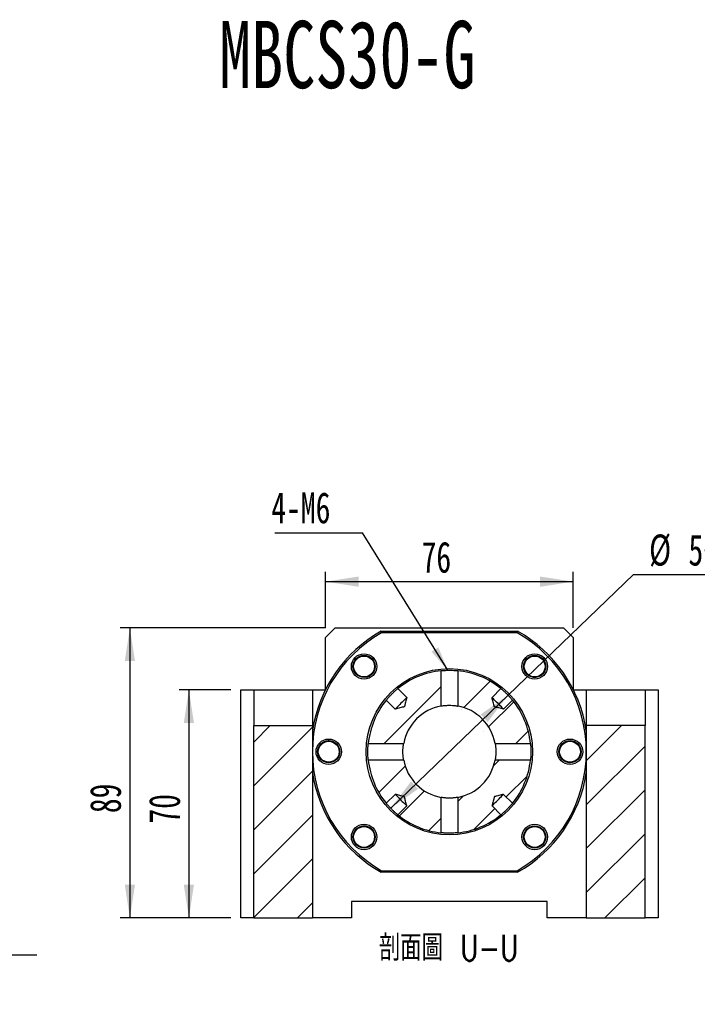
# Model space of a CAD drawing. Header units: millimetres. Extents: x 22 to 280, y 8 to 200.
# Tile 3 of 5: x 102 to 172, y 100 to 200. Entities that reach past the tile are written whole.
import ezdxf

# ---------------------------------------------------------------- set-up
doc = ezdxf.new("R2010")
doc.units = ezdxf.units.MM
doc.layers.add('圖層0', color=7, linetype='Continuous')
doc.styles.add('SLDTEXTSTYLE0', font='TXT', dxfattribs={"width": 0.7})
doc.styles.add('SLDTEXTSTYLE1', font='TXT', dxfattribs={"width": 0.7, "bigfont": 'bigfont'})
doc.styles.add('SLDTEXTSTYLE4', font='TXT', dxfattribs={"width": 0.75, "bigfont": 'bigfont'})
doc.dimstyles.new('SLDDIMSTYLE2', dxfattribs={"dimtxt": 0.18, "dimasz": 2.5, "dimexe": 0, "dimexo": 0.0625, "dimgap": 0, "dimtad": 0, "dimtih": 1, "dimtoh": 1, "dimdec": 0, "dimrnd": 1e-09, "dimzin": 0, "dimdsep": 46, "dimtxsty": 'Standard', "dimsah": 1, "dimcen": 0.09, "dimadec": 0, "dimazin": 0, "dimtfac": 2.5, "dimtdec": 0, "dimtofl": 0, "dimtmove": 0, "dimatfit": 3, "dimfxl": 1, "dimfrac": 2, "dimtolj": 1, "dimtzin": 0, "dimarcsym": 0})
doc.dimstyles.new('SLDDIMSTYLE3', dxfattribs={"dimtxt": 3.389974, "dimasz": 2.5, "dimexe": 0, "dimexo": 0.0625, "dimgap": 0.847493, "dimtad": 1, "dimlfac": 3, "dimrnd": 1e-09, "dimzin": 12, "dimdsep": 46, "dimtxsty": 'SLDTEXTSTYLE0', "dimsah": 1, "dimcen": 0.09, "dimadec": 0, "dimazin": 3, "dimtfac": 1, "dimtofl": 0, "dimtmove": 0, "dimatfit": 3, "dimfxl": 1, "dimfrac": 2, "dimtolj": 1, "dimtzin": 12, "dimarcsym": 0})
doc.dimstyles.new('SLDDIMSTYLE4', dxfattribs={"dimtxt": 3.389974, "dimasz": 2.5, "dimexe": 0, "dimexo": 0.0625, "dimgap": 0.847493, "dimtad": 0, "dimtih": 1, "dimtoh": 1, "dimlfac": 3, "dimrnd": 1e-09, "dimzin": 12, "dimdsep": 46, "dimtxsty": 'SLDTEXTSTYLE0', "dimsah": 1, "dimcen": 0, "dimadec": 0, "dimazin": 3, "dimtfac": 1, "dimtofl": 0, "dimtmove": 0, "dimatfit": 3, "dimfxl": 1, "dimfrac": 2, "dimtolj": 1, "dimtzin": 12, "dimarcsym": 0})
doc.dimstyles.new('SLDDIMSTYLE5', dxfattribs={"dimtxt": 3.389974, "dimasz": 2.5, "dimexe": 0, "dimexo": 0.0625, "dimgap": 0.847493, "dimtad": 0, "dimtih": 1, "dimtoh": 1, "dimlfac": 3, "dimrnd": 1e-09, "dimzin": 12, "dimdsep": 46, "dimtxsty": 'SLDTEXTSTYLE0', "dimsah": 1, "dimcen": 0, "dimadec": 0, "dimazin": 3, "dimtfac": 1, "dimtmove": 0, "dimatfit": 3, "dimfxl": 1, "dimfrac": 2, "dimtolj": 1, "dimtzin": 12, "dimarcsym": 0})

# ---------------------------------------------------------------- blocks, each defined once
blk = doc.blocks.new('SW_SYMBOL_HOLE_SPOT')
at = {"layer": '圖層0', "color": 0}
for p, q in [((0, 875), (0, 75)), ((1600, 75), (1600, 875)), ((0, 75), (1600, 75))]:
    blk.add_line(p, q, dxfattribs=at)
blk = doc.blocks.new('_D_5')
at = {"layer": '圖層0'}
for p, q in [((74.37, 136.51), (74.37, 104.62)), ((74.37, 104.62), (104.21, 104.62))]:
    blk.add_line(p, q, dxfattribs=at)
blk.add_solid([(74.37, 136.51), (73.85, 133.12), (74.9, 133.12)], dxfattribs=at)
at = {"layer": '圖層0', "xscale": 0.003964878, "yscale": 0.003964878, "zscale": 0.003964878}
blk.add_blockref('SW_SYMBOL_HOLE_SPOT', (84.5, 105.01), dxfattribs=at)
at = {"layer": '圖層0', "char_height": 3.175, "attachment_point": 1}
for s, insert, style in [('4-', (75.96, 112.95), 'SLDTEXTSTYLE0'), ('%%c', (79.28, 112.95), 'SLDTEXTSTYLE0'), ('14\\M+18AAE\\M+19153\\M+18AD1\\M+190FA', (83.3, 112.95), 'SLDTEXTSTYLE1'), ('20', (91.7, 108.71), 'SLDTEXTSTYLE0')]:
    blk.add_mtext(s, dxfattribs=dict(at, insert=insert, style=style))
blk = doc.blocks.new('_D_8')
at = {"layer": '圖層0', "color": 7}
for p, q in [((124.07, 131.74), (118.77, 131.74)), ((119.77, 131.74), (119.77, 108.41)), ((124.07, 108.41), (118.77, 108.41))]:
    blk.add_line(p, q, dxfattribs=at)
for points in [[(119.77, 131.74), (119.25, 128.35), (120.29, 128.35)], [(119.77, 108.41), (120.29, 111.8), (119.25, 111.8)]]:
    blk.add_solid(points, dxfattribs=at)
at = {"layer": '圖層0', "color": 7, "insert": (115.68, 118.06), "char_height": 3.175, "attachment_point": 1, "rotation": 90, "style": 'SLDTEXTSTYLE0'}
blk.add_mtext('70', dxfattribs=at)
blk = doc.blocks.new('_D_9')
at = {"layer": '圖層0', "color": 7}
for p, q in [((133.73, 138.08), (112.74, 138.08)), ((113.74, 138.08), (113.74, 108.41)), ((124.07, 108.41), (112.74, 108.41))]:
    blk.add_line(p, q, dxfattribs=at)
for points in [[(113.74, 138.08), (113.22, 134.69), (114.26, 134.69)], [(113.74, 108.41), (114.26, 111.8), (113.22, 111.8)]]:
    blk.add_solid(points, dxfattribs=at)
at = {"layer": '圖層0', "color": 7, "insert": (109.65, 119.13), "char_height": 3.175, "attachment_point": 1, "rotation": 90, "style": 'SLDTEXTSTYLE0'}
blk.add_mtext('89', dxfattribs=at)
blk = doc.blocks.new('_D_10')
at = {"layer": '圖層0', "color": 7}
for p, q in [((133.73, 138.08), (133.73, 143.81)), ((159.07, 138.08), (159.07, 143.81)), ((133.73, 142.81), (159.07, 142.81))]:
    blk.add_line(p, q, dxfattribs=at)
for points in [[(133.73, 142.81), (137.12, 142.28), (137.12, 143.33)], [(159.07, 142.81), (155.68, 143.33), (155.68, 142.28)]]:
    blk.add_solid(points, dxfattribs=at)
at = {"layer": '圖層0', "color": 7, "insert": (143.56, 146.9), "char_height": 3.175, "attachment_point": 1, "style": 'SLDTEXTSTYLE0'}
blk.add_mtext('76', dxfattribs=at)
blk = doc.blocks.new('_D_11')
at = {"layer": '圖層0', "color": 7}
for p, q in [((152.4, 131.19), (165.23, 143.54)), ((165.23, 143.54), (174.82, 143.54)), ((140.4, 119.63), (152.4, 131.19))]:
    blk.add_line(p, q, dxfattribs=at)
for points in [[(152.4, 131.19), (149.6, 129.22), (150.32, 128.46)], [(140.4, 119.63), (143.2, 121.61), (142.48, 122.36)]]:
    blk.add_solid(points, dxfattribs=at)
at = {"layer": '圖層0', "color": 7, "char_height": 3.175, "attachment_point": 1, "style": 'SLDTEXTSTYLE0'}
for s, insert in [('%%c', (166.82, 147.63)), ('50', (170.84, 147.63))]:
    blk.add_mtext(s, dxfattribs=dict(at, insert=insert))
blk = doc.blocks.new('SW_NOTE_1')
at = {"layer": '圖層0', "color": 0}
blk.add_line((-8.96, 0), (0, 0), dxfattribs=at)
at = {"layer": '圖層0', "color": 0, "insert": (-9.34, 4.14), "char_height": 3.175, "attachment_point": 1, "style": 'SLDTEXTSTYLE0'}
blk.add_mtext('4-M6', dxfattribs=at)

msp = doc.modelspace()

# ---------------------------------------------------------------- hatches: boundary and pattern name
at = {"layer": '圖層0', "linetype": 'Continuous', "lineweight": 18}
h = msp.add_hatch(dxfattribs=at)
h.set_pattern_fill('ANSI31', color=256, style=0)
edge = h.paths.add_edge_path(flags=0)
edge.add_line((141.1271, 131.8637), (142.0404, 130.9504))
edge.add_spline(control_points=[(142.0404, 130.9504), (141.9629, 130.6396), (141.982, 130.2843), (141.8015, 130.0196), (141.7995, 130.0168), (141.7971, 130.0142), (141.7943, 130.0121), (141.7899, 130.0088), (141.7849, 130.0066), (141.7798, 130.0046), (141.7555, 129.9952), (141.7299, 129.9896), (141.7047, 129.9831), (141.6042, 129.9571), (141.5034, 129.9322), (141.4027, 129.9071), (141.2225, 129.862), (141.0424, 129.8171), (140.8622, 129.7722)], knot_values=[0.00172318, 0.00172318, 0.00172318, 0.00172318, 0.00460598, 0.00460598, 0.00460598, 0.00463586, 0.00463586, 0.00463586, 0.0046824, 0.0046824, 0.0046824, 0.00490523, 0.00490523, 0.00490523, 0.0057928, 0.0057928, 0.0057928, 0.00738073, 0.00738073, 0.00738073, 0.00738073], weights=[1, 1, 1, 1, 1, 1, 1, 1, 1, 1, 1, 1, 1, 1, 1, 1, 1, 1, 1], degree=3, periodic=0)
edge.add_line((140.8622, 129.7722), (139.9489, 130.6855))
edge.add_arc((146.4011, 125.4115), 8.3333, 140.737796, 174.146997)
edge.add_line((138.1112, 126.2613), (141.7277, 126.2613))
edge.add_arc((146.4011, 125.4115), 4.75, 100.306062, 169.693938, ccw=False)
edge.add_line((145.5513, 130.0849), (145.5513, 133.7014))
edge.add_arc((146.4011, 125.4115), 8.3333, 95.853003, 129.262204)
h = msp.add_hatch(dxfattribs=at)
h.set_pattern_fill('ANSI31', color=256, style=0)
edge = h.paths.add_edge_path(flags=0)
edge.add_line((152.8532, 130.6855), (151.9399, 129.7722))
edge.add_spline(control_points=[(151.9399, 129.7722), (151.8822, 129.7866), (151.8245, 129.801), (151.7668, 129.8154), (151.6428, 129.8463), (151.5187, 129.8773), (151.3947, 129.9083), (151.3305, 129.9243), (151.2664, 129.9403), (151.2023, 129.9565), (151.1691, 129.9648), (151.1359, 129.9732), (151.1028, 129.9817), (151.0856, 129.9862), (151.0683, 129.9906), (151.0512, 129.9955), (151.0421, 129.998), (151.0331, 130.0006), (151.0242, 130.0039), (151.0193, 130.0057), (151.0144, 130.0077), (151.01, 130.0106), (151.0068, 130.0126), (151.0039, 130.0153), (151.0016, 130.0183), (150.9982, 130.0228), (150.9959, 130.0281), (150.9939, 130.0333), (150.9845, 130.0581), (150.9788, 130.0841), (150.9721, 130.1098), (150.9457, 130.2121), (150.9204, 130.3147), (150.8948, 130.4173), (150.8503, 130.595), (150.806, 130.7727), (150.7617, 130.9504)], knot_values=[0.00166299, 0.00166299, 0.00166299, 0.00166299, 0.00219827, 0.00219827, 0.00219827, 0.00334891, 0.00334891, 0.00334891, 0.00394385, 0.00394385, 0.00394385, 0.00425184, 0.00425184, 0.00425184, 0.00441202, 0.00441202, 0.00441202, 0.00449679, 0.00449679, 0.00449679, 0.00454408, 0.00454408, 0.00454408, 0.00457886, 0.00457886, 0.00457886, 0.00462949, 0.00462949, 0.00462949, 0.00486928, 0.00486928, 0.00486928, 0.00582463, 0.00582463, 0.00582463, 0.00748028, 0.00748028, 0.00748028, 0.00748028], weights=[1, 1, 1, 1, 1, 1, 1, 1, 1, 1, 1, 1, 1, 1, 1, 1, 1, 1, 1, 1, 1, 1, 1, 1, 1, 1, 1, 1, 1, 1, 1, 1, 1, 1, 1, 1, 1], degree=3, periodic=0)
edge.add_line((150.7617, 130.9504), (151.675, 131.8637))
edge.add_arc((146.4011, 125.4115), 8.3333, 50.737796, 84.146997)
edge.add_line((147.2509, 133.7014), (147.2509, 130.0849))
edge.add_arc((146.4011, 125.4115), 4.75, 10.306062, 79.693938, ccw=False)
edge.add_line((151.0744, 126.2613), (154.6909, 126.2613))
edge.add_arc((146.4011, 125.4115), 8.3333, 5.853003, 39.262204)
h = msp.add_hatch(dxfattribs=at)
h.set_pattern_fill('ANSI31', color=256, style=0)
h.paths.add_polyline_path([(126.4011, 128.0782), (126.4011, 108.4115), (132.4011, 108.4115), (132.4011, 128.0782)], flags=0)
h = msp.add_hatch(dxfattribs=at)
h.set_pattern_fill('ANSI31', color=256, style=0)
h.paths.add_polyline_path([(166.4011, 128.0782), (160.4011, 128.0782), (160.4011, 108.4115), (166.4011, 108.4115)], flags=0)
h = msp.add_hatch(dxfattribs=at)
h.set_pattern_fill('ANSI31', color=256, style=0)
edge = h.paths.add_edge_path(flags=0)
edge.add_spline(control_points=[(140.8622, 121.0509), (141.0399, 121.0066), (141.2176, 120.9623), (141.3953, 120.9178), (141.4979, 120.8922), (141.6005, 120.8669), (141.7028, 120.8405), (141.7285, 120.8338), (141.7545, 120.8281), (141.7793, 120.8187), (141.7845, 120.8167), (141.7898, 120.8144), (141.7943, 120.811), (141.7973, 120.8087), (141.8, 120.8058), (141.802, 120.8026), (141.8049, 120.7982), (141.8069, 120.7933), (141.8087, 120.7884), (141.812, 120.7795), (141.8146, 120.7705), (141.8171, 120.7614), (141.822, 120.7443), (141.8264, 120.727), (141.8309, 120.7098), (141.8394, 120.6767), (141.8478, 120.6435), (141.8561, 120.6103), (141.8723, 120.5462), (141.8883, 120.4821), (141.9043, 120.4179), (141.9353, 120.2939), (141.9663, 120.1698), (141.9972, 120.0458), (142.0116, 119.9881), (142.026, 119.9304), (142.0404, 119.8727)], knot_values=[0.00215624, 0.00215624, 0.00215624, 0.00215624, 0.00380471, 0.00380471, 0.00380471, 0.0047559, 0.0047559, 0.0047559, 0.00499466, 0.00499466, 0.00499466, 0.00504506, 0.00504506, 0.00504506, 0.00507969, 0.00507969, 0.00507969, 0.00512678, 0.00512678, 0.00512678, 0.00521118, 0.00521118, 0.00521118, 0.00537067, 0.00537067, 0.00537067, 0.00567732, 0.00567732, 0.00567732, 0.00626967, 0.00626967, 0.00626967, 0.00741532, 0.00741532, 0.00741532, 0.00794828, 0.00794828, 0.00794828, 0.00794828], weights=[1, 1, 1, 1, 1, 1, 1, 1, 1, 1, 1, 1, 1, 1, 1, 1, 1, 1, 1, 1, 1, 1, 1, 1, 1, 1, 1, 1, 1, 1, 1, 1, 1, 1, 1, 1, 1], degree=3, periodic=0)
edge.add_line((142.0404, 119.8727), (141.1271, 118.9594))
edge.add_arc((146.4011, 125.4115), 8.3333, 230.737796, 264.146997)
edge.add_line((145.5513, 117.1217), (145.5513, 120.7382))
edge.add_arc((146.4011, 125.4115), 4.75, 190.306062, 259.693938, ccw=False)
edge.add_line((141.7277, 124.5617), (138.1112, 124.5617))
edge.add_arc((146.4011, 125.4115), 8.3333, 185.853003, 219.262204)
edge.add_line((139.9489, 120.1376), (140.8622, 121.0509))
h = msp.add_hatch(dxfattribs=at)
h.set_pattern_fill('ANSI31', color=256, style=0)
edge = h.paths.add_edge_path(flags=0)
edge.add_arc((146.4011, 125.4115), 8.3333, 275.853003, 309.262204)
edge.add_line((151.675, 118.9594), (150.7617, 119.8727))
edge.add_spline(control_points=[(150.7617, 119.8727), (150.806, 120.0504), (150.8503, 120.2281), (150.8948, 120.4058), (150.9204, 120.5083), (150.9457, 120.611), (150.9721, 120.7133), (150.9788, 120.739), (150.9845, 120.765), (150.9939, 120.7898), (150.9959, 120.795), (150.9982, 120.8003), (151.0016, 120.8047), (151.0039, 120.8078), (151.0068, 120.8105), (151.01, 120.8125), (151.0144, 120.8154), (151.0193, 120.8174), (151.0242, 120.8192), (151.0331, 120.8225), (151.0421, 120.8251), (151.0512, 120.8276), (151.0683, 120.8325), (151.0856, 120.8369), (151.1028, 120.8414), (151.1359, 120.8499), (151.1691, 120.8583), (151.2023, 120.8666), (151.2664, 120.8828), (151.3305, 120.8988), (151.3947, 120.9148), (151.5187, 120.9458), (151.6428, 120.9768), (151.7668, 121.0077), (151.8245, 121.0221), (151.8822, 121.0365), (151.9399, 121.0509)], knot_values=[0.00215624, 0.00215624, 0.00215624, 0.00215624, 0.00380471, 0.00380471, 0.00380471, 0.0047559, 0.0047559, 0.0047559, 0.00499466, 0.00499466, 0.00499466, 0.00504506, 0.00504506, 0.00504506, 0.00507969, 0.00507969, 0.00507969, 0.00512678, 0.00512678, 0.00512678, 0.00521118, 0.00521118, 0.00521118, 0.00537067, 0.00537067, 0.00537067, 0.00567732, 0.00567732, 0.00567732, 0.00626967, 0.00626967, 0.00626967, 0.00741532, 0.00741532, 0.00741532, 0.00794828, 0.00794828, 0.00794828, 0.00794828], weights=[1, 1, 1, 1, 1, 1, 1, 1, 1, 1, 1, 1, 1, 1, 1, 1, 1, 1, 1, 1, 1, 1, 1, 1, 1, 1, 1, 1, 1, 1, 1, 1, 1, 1, 1, 1, 1], degree=3, periodic=0)
edge.add_line((151.9399, 121.0509), (152.8532, 120.1376))
edge.add_arc((146.4011, 125.4115), 8.3333, 320.737796, 354.146997)
edge.add_line((154.6909, 124.5617), (151.0744, 124.5617))
edge.add_arc((146.4011, 125.4115), 4.75, 280.306062, 349.693938, ccw=False)
edge.add_line((147.2509, 120.7382), (147.2509, 117.1217))

# ---------------------------------------------------------------- linework, layer by layer
at = {"color": 7, "linetype": 'Continuous', "lineweight": 25}
for p, q in [((134.7344, 138.0782), (133.7344, 137.0782)), ((134.7344, 138.0782), (158.0677, 138.0782)), ((159.0677, 137.0782), (158.0677, 138.0782)), ((133.7344, 131.7558), (133.7344, 137.0782)), ((139.4309, 137.7449), (153.3712, 137.7449)), ((153.3273, 137.5782), (139.4749, 137.5782)), ((159.0677, 137.0782), (159.0677, 131.7558)), ((138.4266, 134.951), (138.5659, 134.817)), ((145.5513, 130.0849), (145.5513, 133.7014)), ((147.2509, 133.7014), (147.2509, 130.0849)), ((155.9405, 133.386), (155.7778, 133.2167)), ((125.0677, 108.4115), (125.0677, 131.7449)), ((125.0677, 131.7449), (126.4011, 131.7449)), ((126.4011, 131.7449), (132.4011, 131.7449)), ((126.4011, 131.7449), (126.4011, 128.0782)), ((132.4011, 131.7449), (132.4011, 128.0782)), ((132.4011, 131.7449), (133.7289, 131.7449)), ((141.1271, 131.8637), (142.0404, 130.9504)), ((150.7617, 130.9504), (151.675, 131.8637)), ((159.0732, 131.7449), (160.4011, 131.7449)), ((160.4011, 131.7449), (166.4011, 131.7449)), ((160.4011, 131.7449), (160.4011, 128.0782)), ((166.4011, 131.7449), (166.4011, 128.0782)), ((166.4011, 131.7449), (167.7344, 131.7449)), ((167.7344, 131.7449), (167.7344, 108.4115)), ((140.8622, 129.7722), (139.9489, 130.6855)), ((152.8532, 130.6855), (151.9399, 129.7722)), ((126.4011, 128.0782), (132.4011, 128.0782)), ((126.4011, 108.4115), (126.4011, 128.0782)), ((132.4011, 128.0782), (132.4011, 108.4115)), ((160.4011, 128.0782), (160.4011, 108.4115)), ((166.4011, 128.0782), (160.4011, 128.0782)), ((166.4011, 108.4115), (166.4011, 128.0782)), ((134.0168, 126.5182), (134.1675, 126.5211)), ((138.1112, 126.2613), (141.7277, 126.2613)), ((151.0744, 126.2613), (154.6909, 126.2613)), ((141.7277, 124.5617), (138.1112, 124.5617)), ((154.6909, 124.5617), (151.0744, 124.5617)), ((158.7853, 124.3049), (158.5718, 124.3007)), ((139.9489, 120.1376), (140.8622, 121.0509)), ((151.9399, 121.0509), (152.8532, 120.1376)), ((142.0404, 119.8727), (141.1271, 118.9594)), ((145.5513, 117.1217), (145.5513, 120.7382)), ((147.2509, 120.7382), (147.2509, 117.1217)), ((151.675, 118.9594), (150.7617, 119.8727)), ((136.8616, 117.4371), (136.9662, 117.5459)), ((154.3755, 115.8721), (154.2362, 116.006)), ((153.3712, 113.0782), (139.4309, 113.0782)), ((139.4749, 113.2449), (153.3273, 113.2449)), ((156.4011, 110.0782), (136.4011, 110.0782)), ((136.4011, 110.0782), (136.4011, 108.4115)), ((156.4011, 108.4115), (156.4011, 110.0782)), ((126.4011, 108.4115), (125.0677, 108.4115)), ((126.4011, 108.4115), (132.4011, 108.4115)), ((136.4011, 108.4115), (132.4011, 108.4115)), ((160.4011, 108.4115), (156.4011, 108.4115)), ((160.4011, 108.4115), (166.4011, 108.4115)), ((167.7344, 108.4115), (166.4011, 108.4115))]:
    msp.add_line(p, q, dxfattribs=at)
at = {"color": 7, "linetype": 'Continuous', "lineweight": 25, "flags": 128}
for points in [[(142.0404, 130.9504), (142.0232, 130.9332), (141.9782, 130.8881), (141.9074, 130.8174), (141.8144, 130.7244), (141.7037, 130.6136), (141.5806, 130.4906), (141.4513, 130.3613), (141.322, 130.232), (141.199, 130.1089), (141.0882, 129.9982), (140.9952, 129.9052), (140.9245, 129.8344), (140.8794, 129.7894), (140.8622, 129.7722)], [(151.9399, 129.7722), (151.9227, 129.7894), (151.8777, 129.8344), (151.8069, 129.9052), (151.7139, 129.9982), (151.6032, 130.1089), (151.4801, 130.232), (151.3508, 130.3613), (151.2215, 130.4906), (151.0985, 130.6136), (150.9877, 130.7244), (150.8947, 130.8174), (150.824, 130.8881), (150.7789, 130.9332), (150.7617, 130.9504)], [(140.8622, 121.0509), (140.8794, 121.0337), (140.9245, 120.9886), (140.9952, 120.9179), (141.0882, 120.8249), (141.199, 120.7141), (141.322, 120.5911), (141.4513, 120.4618), (141.5806, 120.3325), (141.7037, 120.2094), (141.8144, 120.0987), (141.9074, 120.0057), (141.9782, 119.9349), (142.0232, 119.8899), (142.0404, 119.8727)], [(150.7617, 119.8727), (150.7789, 119.8899), (150.824, 119.9349), (150.8947, 120.0057), (150.9877, 120.0987), (151.0985, 120.2094), (151.2215, 120.3325), (151.3508, 120.4618), (151.4801, 120.5911), (151.6032, 120.7141), (151.7139, 120.8249), (151.8069, 120.9179), (151.8777, 120.9886), (151.9227, 121.0337), (151.9399, 121.0509)]]:
    msp.add_lwpolyline(points, dxfattribs=at)
at = {"color": 7, "linetype": 'Continuous', "lineweight": 25}
for centre, radius in [((137.6801, 134.1325), 1.3), ((137.6801, 134.1325), 1.1333), ((137.6801, 134.1325), 1.0667), ((155.122, 134.1325), 1.3), ((155.122, 134.1325), 1.1333), ((155.122, 134.1325), 1.0667), ((146.4011, 125.4115), 8.5), ((134.0677, 125.4115), 1.3), ((134.0677, 125.4115), 1.1333), ((134.0677, 125.4115), 1.0667), ((158.7344, 125.4115), 1.3), ((158.7344, 125.4115), 1.1333), ((158.7344, 125.4115), 1.0667), ((137.6801, 116.6906), 1.3), ((155.122, 116.6906), 1.3), ((137.6801, 116.6906), 1.1333), ((137.6801, 116.6906), 1.0667), ((155.122, 116.6906), 1.1333), ((155.122, 116.6906), 1.0667)]:
    msp.add_circle(centre, radius, dxfattribs=at)
for radius, start, end in [(14.1667, 119.472932, 171.202589), (14, 119.651845, 240.348155), (14, 299.651845, 60.348155), (14.1667, 8.797411, 60.527068), (8.3333, 95.853003, 129.262204), (8.3333, 50.737796, 84.146997), (8.3333, 140.737796, 174.146997), (4.75, 100.306062, 169.693938), (4.75, 10.306062, 79.693938), (8.3333, 5.853003, 39.262204), (8.3333, 185.853003, 219.262204), (4.75, 190.306062, 259.693938), (4.75, 280.306062, 349.693938), (8.3333, 320.737796, 354.146997), (14.1667, 188.797411, 240.527068), (14.1667, 299.472932, 351.202589), (8.3333, 230.737796, 264.146997), (8.3333, 275.853003, 309.262204)]:
    msp.add_arc((146.4011, 125.4115), radius, start, end, dxfattribs=at)
for points in [[(139.4749, 137.5782), (139.4602, 137.6338), (139.4455, 137.6893), (139.4309, 137.7449)], [(153.3712, 137.7449), (153.3566, 137.6893), (153.342, 137.6338), (153.3273, 137.5782)], [(139.4749, 113.2449), (139.4602, 113.1893), (139.4455, 113.1338), (139.4309, 113.0782)], [(153.3712, 113.0782), (153.3566, 113.1338), (153.342, 113.1893), (153.3273, 113.2449)]]:
    msp.add_open_spline(points, degree=3, dxfattribs=at)
for points, knots in [([(138.4986, 133.386), (138.5967, 133.4936), (138.6729, 133.6201), (138.7715, 133.8934), (138.7935, 134.0399), (138.7798, 134.3298), (138.7436, 134.4741), (138.6215, 134.7339), (138.5342, 134.8529), (138.4266, 134.951)], [0, 0, 0, 0, 0.25, 0.25, 0.5, 0.5, 0.75, 0.75, 1, 1, 1, 1]), ([(137.9703, 133.0423), (138.0838, 133.086), (138.285, 133.1634), (138.4337, 133.3184), (138.4986, 133.386)], [0, 0, 0, 0, 0.56380706, 1, 1, 1, 1]), ([(145.5513, 133.7014), (145.5524, 133.7016), (145.559, 133.7022), (145.5825, 133.7046), (145.5993, 133.7062), (145.643, 133.7104), (145.67, 133.7128), (145.7319, 133.718), (145.7672, 133.7208), (145.8462, 133.7265), (145.8889, 133.7292), (145.9802, 133.7344), (146.0294, 133.7367), (146.1312, 133.7407), (146.1835, 133.7422), (146.2911, 133.7443), (146.3467, 133.7449), (146.4562, 133.7449), (146.5106, 133.7443), (146.6189, 133.7422), (146.6719, 133.7406), (146.8236, 133.7348), (146.9176, 133.7292), (147.0347, 133.7208), (147.0706, 133.718), (147.1327, 133.7128), (147.1591, 133.7104), (147.2028, 133.7062), (147.2199, 133.7046), (147.2432, 133.7022), (147.2497, 133.7016), (147.2509, 133.7014)], [0, 0, 0, 0, 0.0625, 0.0625, 0.125, 0.125, 0.1875, 0.1875, 0.25, 0.25, 0.3125, 0.3125, 0.375, 0.375, 0.4375, 0.4375, 0.5, 0.5, 0.5625, 0.5625, 0.625, 0.625, 0.75, 0.75, 0.8125, 0.8125, 0.875, 0.875, 0.9375, 0.9375, 1, 1, 1, 1]), ([(154.0505, 133.8035), (154.0894, 133.7039), (154.1623, 133.5168), (154.3076, 133.3786), (154.3755, 133.314)], [0, 0, 0, 0, 0.53214287, 1, 1, 1, 1]), ([(154.3755, 133.314), (154.4831, 133.2159), (154.6096, 133.1397), (154.8829, 133.0411), (155.0294, 133.0191), (155.3194, 133.0328), (155.4636, 133.069), (155.7234, 133.1911), (155.8424, 133.2784), (155.9405, 133.386)], [0, 0, 0, 0, 0.25, 0.25, 0.5, 0.5, 0.75, 0.75, 1, 1, 1, 1]), ([(139.9489, 130.6855), (139.9504, 130.6873), (139.9654, 130.7057), (140.0063, 130.755), (140.0233, 130.7752), (140.0629, 130.8221), (140.0854, 130.8483), (140.1358, 130.9063), (140.164, 130.9383), (140.2239, 131.0052), (140.2558, 131.0403), (140.3236, 131.1134), (140.3595, 131.1515), (140.4324, 131.2272), (140.4697, 131.2653), (140.5465, 131.3421), (140.5847, 131.3796), (140.6605, 131.4525), (140.6984, 131.4883), (140.7717, 131.5562), (140.8068, 131.5882), (140.8737, 131.6481), (140.9058, 131.6764), (140.9638, 131.7268), (140.9901, 131.7493), (141.037, 131.789), (141.0573, 131.806), (141.1067, 131.8471), (141.1253, 131.8622), (141.1271, 131.8637)], [0, 0, 0, 0, 0.125, 0.125, 0.1875, 0.1875, 0.25, 0.25, 0.3125, 0.3125, 0.375, 0.375, 0.4375, 0.4375, 0.5, 0.5, 0.5625, 0.5625, 0.625, 0.625, 0.6875, 0.6875, 0.75, 0.75, 0.8125, 0.8125, 0.875, 0.875, 1, 1, 1, 1]), ([(142.0404, 130.9504), (142.0024, 130.7979), (141.9644, 130.6454), (141.9072, 130.4167), (141.8882, 130.3405), (141.8595, 130.2262), (141.8499, 130.1881), (141.8354, 130.1309), (141.8306, 130.1119), (141.8206, 130.0739), (141.8159, 130.0548), (141.806, 130.027), (141.8016, 130.017), (141.7844, 130.0053), (141.7743, 130.0024), (141.7446, 129.9934), (141.7246, 129.9883), (141.6645, 129.9727), (141.6244, 129.9626), (141.5041, 129.9324), (141.4239, 129.9124), (141.1832, 129.8522), (141.0227, 129.8122), (140.8622, 129.7722)], [0, 0, 0, 0, 0.25, 0.25, 0.375, 0.375, 0.4375, 0.4375, 0.46875, 0.46875, 0.5, 0.5, 0.515625, 0.515625, 0.53125, 0.53125, 0.5625, 0.5625, 0.625, 0.625, 0.75, 0.75, 1, 1, 1, 1]), ([(151.9399, 129.7722), (151.7831, 129.8113), (151.6263, 129.8504), (151.3912, 129.9091), (151.3128, 129.9287), (151.1953, 129.9582), (151.1561, 129.9681), (151.0974, 129.9831), (151.0778, 129.9881), (151.0486, 129.9962), (151.0389, 129.9989), (151.0197, 130.0053), (151.0097, 130.0089), (150.9964, 130.0241), (150.9934, 130.0341), (150.9873, 130.0532), (150.9846, 130.0629), (150.9767, 130.092), (150.9717, 130.1115), (150.9567, 130.17), (150.9469, 130.209), (150.9175, 130.326), (150.8981, 130.404), (150.8396, 130.6382), (150.8006, 130.7943), (150.7617, 130.9504)], [0, 0, 0, 0, 0.25, 0.25, 0.375, 0.375, 0.4375, 0.4375, 0.46875, 0.46875, 0.484375, 0.484375, 0.5, 0.5, 0.515625, 0.515625, 0.53125, 0.53125, 0.5625, 0.5625, 0.625, 0.625, 0.75, 0.75, 1, 1, 1, 1]), ([(151.675, 131.8637), (151.6768, 131.8622), (151.6952, 131.8472), (151.7445, 131.8063), (151.7648, 131.7893), (151.8116, 131.7497), (151.8378, 131.7272), (151.8958, 131.6768), (151.9278, 131.6486), (151.9947, 131.5887), (152.0298, 131.5568), (152.103, 131.489), (152.141, 131.4531), (152.2167, 131.3802), (152.2549, 131.3429), (152.3316, 131.2661), (152.3691, 131.2279), (152.442, 131.1521), (152.4778, 131.1142), (152.5458, 131.0409), (152.5777, 131.0058), (152.6377, 130.9389), (152.6659, 130.9068), (152.7163, 130.8488), (152.7388, 130.8225), (152.7785, 130.7756), (152.7955, 130.7553), (152.8366, 130.7059), (152.8517, 130.6873), (152.8532, 130.6855)], [0, 0, 0, 0, 0.125, 0.125, 0.1875, 0.1875, 0.25, 0.25, 0.3125, 0.3125, 0.375, 0.375, 0.4375, 0.4375, 0.5, 0.5, 0.5625, 0.5625, 0.625, 0.625, 0.6875, 0.6875, 0.75, 0.75, 0.8125, 0.8125, 0.875, 0.875, 1, 1, 1, 1]), ([(145.5513, 130.0849), (145.5524, 130.0851), (145.5591, 130.0863), (145.5825, 130.0905), (145.5993, 130.0934), (145.6652, 130.1044), (145.728, 130.1143), (145.8462, 130.1292), (145.8887, 130.134), (145.9799, 130.1431), (146.0293, 130.1472), (146.1308, 130.1541), (146.1832, 130.1568), (146.291, 130.1606), (146.3466, 130.1615), (146.5109, 130.1615), (146.6215, 130.1575), (146.7732, 130.1472), (146.8222, 130.1431), (146.9142, 130.134), (146.9566, 130.1291), (147.0347, 130.1193), (147.0705, 130.1142), (147.1325, 130.105), (147.159, 130.1007), (147.2027, 130.0935), (147.2198, 130.0905), (147.2431, 130.0863), (147.2497, 130.0851), (147.2509, 130.0849)], [0, 0, 0, 0, 0.0625, 0.0625, 0.125, 0.125, 0.25, 0.25, 0.3125, 0.3125, 0.375, 0.375, 0.4375, 0.4375, 0.5, 0.5, 0.625, 0.625, 0.6875, 0.6875, 0.75, 0.75, 0.8125, 0.8125, 0.875, 0.875, 0.9375, 0.9375, 1, 1, 1, 1]), ([(135.1744, 125.4624), (135.1677, 125.6079), (135.1321, 125.7512), (135.0086, 126.0142), (134.9205, 126.1334), (134.7058, 126.3287), (134.5783, 126.4051), (134.3082, 126.5024), (134.1623, 126.5249), (134.0168, 126.5182)], [0, 0, 0, 0, 0.25, 0.25, 0.5, 0.5, 0.75, 0.75, 1, 1, 1, 1]), ([(138.1112, 124.5617), (138.111, 124.5629), (138.1104, 124.5694), (138.108, 124.5927), (138.1064, 124.6098), (138.1022, 124.6535), (138.0998, 124.6799), (138.0946, 124.742), (138.0918, 124.7778), (138.0834, 124.8949), (138.0778, 124.9889), (138.07, 125.191), (138.0677, 125.3012), (138.0677, 125.4675), (138.0683, 125.522), (138.0704, 125.6292), (138.072, 125.6825), (138.0759, 125.7842), (138.0782, 125.8325), (138.0834, 125.924), (138.0862, 125.9675), (138.0918, 126.0456), (138.0946, 126.0807), (138.0998, 126.1431), (138.1023, 126.1699), (138.1084, 126.235), (138.1109, 126.259), (138.1112, 126.2613)], [0, 0, 0, 0, 0.0625, 0.0625, 0.125, 0.125, 0.1875, 0.1875, 0.25, 0.25, 0.375, 0.375, 0.5, 0.5, 0.5625, 0.5625, 0.625, 0.625, 0.6875, 0.6875, 0.75, 0.75, 0.8125, 0.8125, 0.875, 0.875, 1, 1, 1, 1]), ([(141.7277, 124.5617), (141.7275, 124.5629), (141.7263, 124.5694), (141.7221, 124.5928), (141.7191, 124.6099), (141.7119, 124.6535), (141.7076, 124.68), (141.6984, 124.7422), (141.6934, 124.7779), (141.6786, 124.8947), (141.6688, 124.9886), (141.6585, 125.1402), (141.6558, 125.1934), (141.652, 125.3017), (141.6511, 125.3565), (141.6511, 125.4675), (141.652, 125.5221), (141.6558, 125.6294), (141.6585, 125.6828), (141.6654, 125.7845), (141.6695, 125.8328), (141.6786, 125.9242), (141.6836, 125.9676), (141.6934, 126.0456), (141.6983, 126.0807), (141.7076, 126.143), (141.7119, 126.1698), (141.7228, 126.2349), (141.7273, 126.259), (141.7277, 126.2613)], [0, 0, 0, 0, 0.0625, 0.0625, 0.125, 0.125, 0.1875, 0.1875, 0.25, 0.25, 0.375, 0.375, 0.4375, 0.4375, 0.5, 0.5, 0.5625, 0.5625, 0.625, 0.625, 0.6875, 0.6875, 0.75, 0.75, 0.8125, 0.8125, 0.875, 0.875, 1, 1, 1, 1]), ([(151.0744, 126.2613), (151.0746, 126.2602), (151.0759, 126.2535), (151.08, 126.2301), (151.083, 126.2133), (151.0939, 126.1474), (151.1038, 126.0846), (151.1187, 125.9664), (151.1236, 125.9239), (151.1326, 125.8327), (151.1368, 125.7833), (151.1436, 125.6818), (151.1464, 125.6294), (151.1501, 125.5216), (151.1511, 125.466), (151.1511, 125.3017), (151.147, 125.1911), (151.1367, 125.0394), (151.1326, 124.9904), (151.1235, 124.8984), (151.1186, 124.856), (151.1088, 124.7779), (151.1037, 124.7421), (151.0945, 124.6801), (151.0903, 124.6536), (151.083, 124.6099), (151.08, 124.5928), (151.0758, 124.5695), (151.0746, 124.5629), (151.0744, 124.5617)], [0, 0, 0, 0, 0.0625, 0.0625, 0.125, 0.125, 0.25, 0.25, 0.3125, 0.3125, 0.375, 0.375, 0.4375, 0.4375, 0.5, 0.5, 0.625, 0.625, 0.6875, 0.6875, 0.75, 0.75, 0.8125, 0.8125, 0.875, 0.875, 0.9375, 0.9375, 1, 1, 1, 1]), ([(154.6909, 126.2613), (154.6911, 126.2602), (154.6918, 126.2536), (154.6941, 126.2301), (154.6958, 126.2133), (154.6999, 126.1696), (154.7023, 126.1426), (154.7075, 126.0807), (154.7103, 126.0454), (154.716, 125.9664), (154.7188, 125.9237), (154.7239, 125.8324), (154.7263, 125.7832), (154.7302, 125.6814), (154.7317, 125.6291), (154.7338, 125.5215), (154.7344, 125.4659), (154.7344, 125.3564), (154.7338, 125.302), (154.7317, 125.1937), (154.7301, 125.1407), (154.7243, 124.989), (154.7187, 124.895), (154.7104, 124.7779), (154.7075, 124.742), (154.7023, 124.6799), (154.6999, 124.6535), (154.6958, 124.6098), (154.6941, 124.5927), (154.6917, 124.5694), (154.6911, 124.5629), (154.6909, 124.5617)], [0, 0, 0, 0, 0.0625, 0.0625, 0.125, 0.125, 0.1875, 0.1875, 0.25, 0.25, 0.3125, 0.3125, 0.375, 0.375, 0.4375, 0.4375, 0.5, 0.5, 0.5625, 0.5625, 0.625, 0.625, 0.75, 0.75, 0.8125, 0.8125, 0.875, 0.875, 0.9375, 0.9375, 1, 1, 1, 1]), ([(157.9139, 126.1817), (157.8609, 126.1229), (157.7225, 125.9692), (157.6266, 125.6729), (157.6274, 125.4533), (157.6278, 125.3606)], [0, 0, 0, 0, 0.26400587, 0.68957949, 1, 1, 1, 1]), ([(135.0323, 124.8199), (135.0337, 124.8217), (135.1152, 124.9222), (135.1722, 125.1524), (135.1737, 125.3705), (135.1744, 125.4624)], [0, 0, 0, 0, 0.01035088, 0.58259534, 1, 1, 1, 1]), ([(157.6278, 125.3606), (157.6344, 125.2152), (157.67, 125.0719), (157.7935, 124.8089), (157.8816, 124.6897), (158.0963, 124.4944), (158.2238, 124.418), (158.494, 124.3207), (158.6398, 124.2982), (158.7853, 124.3049)], [0, 0, 0, 0, 0.25, 0.25, 0.5, 0.5, 0.75, 0.75, 1, 1, 1, 1]), ([(142.0404, 119.8727), (142.0013, 120.0295), (141.9622, 120.1863), (141.9035, 120.4214), (141.8839, 120.4998), (141.8544, 120.6173), (141.8445, 120.6565), (141.8295, 120.7152), (141.8245, 120.7348), (141.8164, 120.764), (141.8137, 120.7737), (141.8073, 120.7929), (141.8037, 120.8029), (141.7885, 120.8161), (141.7785, 120.8192), (141.7594, 120.8253), (141.7497, 120.828), (141.7206, 120.8359), (141.7011, 120.8409), (141.6426, 120.8559), (141.6036, 120.8657), (141.4866, 120.8951), (141.4086, 120.9145), (141.1744, 120.973), (141.0183, 121.012), (140.8622, 121.0509)], [0, 0, 0, 0, 0.25, 0.25, 0.375, 0.375, 0.4375, 0.4375, 0.46875, 0.46875, 0.484375, 0.484375, 0.5, 0.5, 0.515625, 0.515625, 0.53125, 0.53125, 0.5625, 0.5625, 0.625, 0.625, 0.75, 0.75, 1, 1, 1, 1]), ([(151.9399, 121.0509), (151.7831, 121.0118), (151.6263, 120.9727), (151.3912, 120.914), (151.3128, 120.8944), (151.1953, 120.8649), (151.1561, 120.855), (151.0974, 120.84), (151.0778, 120.835), (151.0486, 120.8269), (151.0389, 120.8242), (151.0197, 120.8178), (151.0097, 120.8142), (150.9964, 120.799), (150.9934, 120.789), (150.9873, 120.7699), (150.9846, 120.7602), (150.9767, 120.7311), (150.9717, 120.7116), (150.9567, 120.6531), (150.9469, 120.6141), (150.9175, 120.4971), (150.8981, 120.419), (150.8396, 120.1849), (150.8006, 120.0288), (150.7617, 119.8727)], [0, 0, 0, 0, 0.25, 0.25, 0.375, 0.375, 0.4375, 0.4375, 0.46875, 0.46875, 0.484375, 0.484375, 0.5, 0.5, 0.515625, 0.515625, 0.53125, 0.53125, 0.5625, 0.5625, 0.625, 0.625, 0.75, 0.75, 1, 1, 1, 1]), ([(141.1271, 118.9594), (141.1253, 118.9609), (141.1069, 118.9758), (141.0576, 119.0168), (141.0374, 119.0338), (140.9905, 119.0734), (140.9643, 119.0959), (140.9063, 119.1463), (140.8743, 119.1744), (140.8074, 119.2344), (140.7723, 119.2663), (140.6992, 119.3341), (140.6611, 119.37), (140.5854, 119.4428), (140.5473, 119.4802), (140.4705, 119.557), (140.433, 119.5952), (140.3601, 119.671), (140.3243, 119.7089), (140.2564, 119.7822), (140.2244, 119.8173), (140.1645, 119.8842), (140.1362, 119.9163), (140.0858, 119.9743), (140.0633, 120.0006), (140.0236, 120.0474), (140.0066, 120.0678), (139.9655, 120.1172), (139.9504, 120.1358), (139.9489, 120.1376)], [0, 0, 0, 0, 0.125, 0.125, 0.1875, 0.1875, 0.25, 0.25, 0.3125, 0.3125, 0.375, 0.375, 0.4375, 0.4375, 0.5, 0.5, 0.5625, 0.5625, 0.625, 0.625, 0.6875, 0.6875, 0.75, 0.75, 0.8125, 0.8125, 0.875, 0.875, 1, 1, 1, 1]), ([(147.2509, 120.7382), (147.2497, 120.738), (147.2431, 120.7367), (147.2196, 120.7326), (147.2028, 120.7296), (147.137, 120.7187), (147.0741, 120.7088), (146.956, 120.6939), (146.9134, 120.689), (146.8222, 120.68), (146.7729, 120.6758), (146.6713, 120.669), (146.6189, 120.6662), (146.5111, 120.6625), (146.4555, 120.6615), (146.2912, 120.6615), (146.1806, 120.6656), (146.0289, 120.6759), (145.9799, 120.68), (145.888, 120.6891), (145.8455, 120.694), (145.7674, 120.7038), (145.7316, 120.7089), (145.6696, 120.7181), (145.6432, 120.7223), (145.5994, 120.7296), (145.5823, 120.7326), (145.559, 120.7368), (145.5524, 120.738), (145.5513, 120.7382)], [0, 0, 0, 0, 0.0625, 0.0625, 0.125, 0.125, 0.25, 0.25, 0.3125, 0.3125, 0.375, 0.375, 0.4375, 0.4375, 0.5, 0.5, 0.625, 0.625, 0.6875, 0.6875, 0.75, 0.75, 0.8125, 0.8125, 0.875, 0.875, 0.9375, 0.9375, 1, 1, 1, 1]), ([(152.8532, 120.1376), (152.8517, 120.1358), (152.8368, 120.1174), (152.7958, 120.0681), (152.7788, 120.0478), (152.7392, 120.001), (152.7167, 119.9748), (152.6663, 119.9168), (152.6382, 119.8848), (152.5782, 119.8179), (152.5463, 119.7828), (152.4785, 119.7096), (152.4426, 119.6716), (152.3698, 119.5959), (152.3324, 119.5577), (152.2556, 119.481), (152.2174, 119.4435), (152.1416, 119.3706), (152.1037, 119.3348), (152.0304, 119.2668), (151.9953, 119.2349), (151.9284, 119.1749), (151.8963, 119.1467), (151.8383, 119.0963), (151.812, 119.0738), (151.7652, 119.0341), (151.7448, 119.0171), (151.6954, 118.976), (151.6768, 118.9609), (151.675, 118.9594)], [0, 0, 0, 0, 0.125, 0.125, 0.1875, 0.1875, 0.25, 0.25, 0.3125, 0.3125, 0.375, 0.375, 0.4375, 0.4375, 0.5, 0.5, 0.5625, 0.5625, 0.625, 0.625, 0.6875, 0.6875, 0.75, 0.75, 0.8125, 0.8125, 0.875, 0.875, 1, 1, 1, 1]), ([(138.4266, 117.5091), (138.319, 117.6072), (138.1925, 117.6834), (137.9192, 117.7819), (137.7727, 117.804), (137.4828, 117.7903), (137.3385, 117.7541), (137.0787, 117.6319), (136.9597, 117.5447), (136.8616, 117.4371)], [0, 0, 0, 0, 0.25, 0.25, 0.5, 0.5, 0.75, 0.75, 1, 1, 1, 1]), ([(138.7915, 116.8508), (138.7888, 116.8878), (138.7766, 117.0518), (138.6466, 117.2887), (138.4918, 117.4437), (138.4266, 117.5091)], [0, 0, 0, 0, 0.14415376, 0.63902984, 1, 1, 1, 1]), ([(147.2509, 117.1217), (147.2497, 117.1215), (147.2432, 117.1209), (147.2199, 117.1185), (147.2028, 117.1168), (147.1591, 117.1127), (147.1327, 117.1103), (147.0706, 117.1051), (147.0347, 117.1022), (146.9177, 117.0939), (146.8237, 117.0883), (146.6216, 117.0805), (146.5114, 117.0782), (146.3451, 117.0782), (146.2906, 117.0788), (146.1834, 117.0809), (146.1301, 117.0825), (146.0283, 117.0864), (145.9801, 117.0887), (145.8886, 117.0939), (145.8451, 117.0967), (145.767, 117.1023), (145.7319, 117.1051), (145.6695, 117.1103), (145.6427, 117.1128), (145.5776, 117.1189), (145.5536, 117.1214), (145.5513, 117.1217)], [0, 0, 0, 0, 0.0625, 0.0625, 0.125, 0.125, 0.1875, 0.1875, 0.25, 0.25, 0.375, 0.375, 0.5, 0.5, 0.5625, 0.5625, 0.625, 0.625, 0.6875, 0.6875, 0.75, 0.75, 0.8125, 0.8125, 0.875, 0.875, 1, 1, 1, 1]), ([(154.3035, 117.4371), (154.2054, 117.3295), (154.1292, 117.203), (154.0306, 116.9297), (154.0086, 116.7832), (154.0223, 116.4932), (154.0585, 116.349), (154.1807, 116.0892), (154.2679, 115.9702), (154.3755, 115.8721)], [0, 0, 0, 0, 0.25, 0.25, 0.5, 0.5, 0.75, 0.75, 1, 1, 1, 1]), ([(154.7493, 117.7411), (154.6653, 117.7078), (154.4941, 117.6398), (154.3678, 117.5055), (154.3035, 117.4371)], [0, 0, 0, 0, 0.49059447, 1, 1, 1, 1])]:
    msp.add_open_spline(points, degree=3, knots=knots, dxfattribs=at)

# ---------------------------------------------------------------- block references
at = {"layer": '圖層0', "color": 7}
msp.add_blockref('SW_NOTE_1', (137.534, 147.8127), dxfattribs=at)

# ---------------------------------------------------------------- texts
at = {"layer": '圖層0', "color": 7, "insert": (122.8678, 200.1623), "char_height": 6.87917, "attachment_point": 1, "style": 'SLDTEXTSTYLE0'}
msp.add_mtext('MBCS30-G', dxfattribs=at)
at = {"layer": '圖層0', "insert": (146.3276, 106.6794), "char_height": 2.645833, "attachment_point": 2, "style": 'SLDTEXTSTYLE4'}
msp.add_mtext('\\M+19655\\M+196CA\\M+19AA4 U-U', dxfattribs=at)

# ---------------------------------------------------------------- dimensions: what is measured, and where the dimension line sits
at = {"layer": '圖層0', "color": 7}
dim = msp.add_diameter_dim_2p(p1=(152.4048, 131.1908), p2=(140.3973, 119.6323), dimstyle='SLDDIMSTYLE5', dxfattribs=at)
dim.commit()
dim.dimension.update_dxf_attribs({"geometry": '_D_11', "text_midpoint": (170.8192, 146.0769), "dimtype": 163})
dim = msp.add_linear_dim(base=(159.0677, 142.8055), p1=(133.7344, 137.0782), p2=(159.0677, 137.0782), dimstyle='SLDDIMSTYLE3', dxfattribs=at)
dim.commit()
dim.dimension.update_dxf_attribs({"geometry": '_D_10', "text_midpoint": (145.5516, 142.8055), "dimtype": 160})
at = {"layer": '圖層0'}
dim = msp.add_diameter_dim_2p(p1=(74.3743, 143.1761), p2=(74.3743, 136.5094), text='4-%%c14完全貫穿\\P{\\fGDT;v}<>', dimstyle='SLDDIMSTYLE4', override={"dimpost": '<>'}, dxfattribs=at)
dim.commit()
dim.dimension.update_dxf_attribs({"geometry": '_D_5', "text_midpoint": (90.0846, 108.8531), "dimtype": 163})
at = {"layer": '圖層0', "color": 7}
for base, p1, picture, middle in [((113.7413, 108.4115), (134.7344, 138.0782), '_D_9', (113.7413, 121.1199)), ((119.773, 108.4115), (125.0677, 131.7449), '_D_8', (119.773, 120.0428))]:
    dim = msp.add_linear_dim(base=base, p1=p1, p2=(125.0677, 108.4115), angle=90, dimstyle='SLDDIMSTYLE3', dxfattribs=at)
    dim.commit()
    dim.dimension.update_dxf_attribs({"geometry": picture, "text_midpoint": middle, "dimtype": 160})

# ---------------------------------------------------------------- leaders
msp.add_leader([(146.2393, 133.7433), (137.534, 147.8127)], dimstyle='SLDDIMSTYLE2', dxfattribs=at)

doc.saveas('drawing.dxf')
